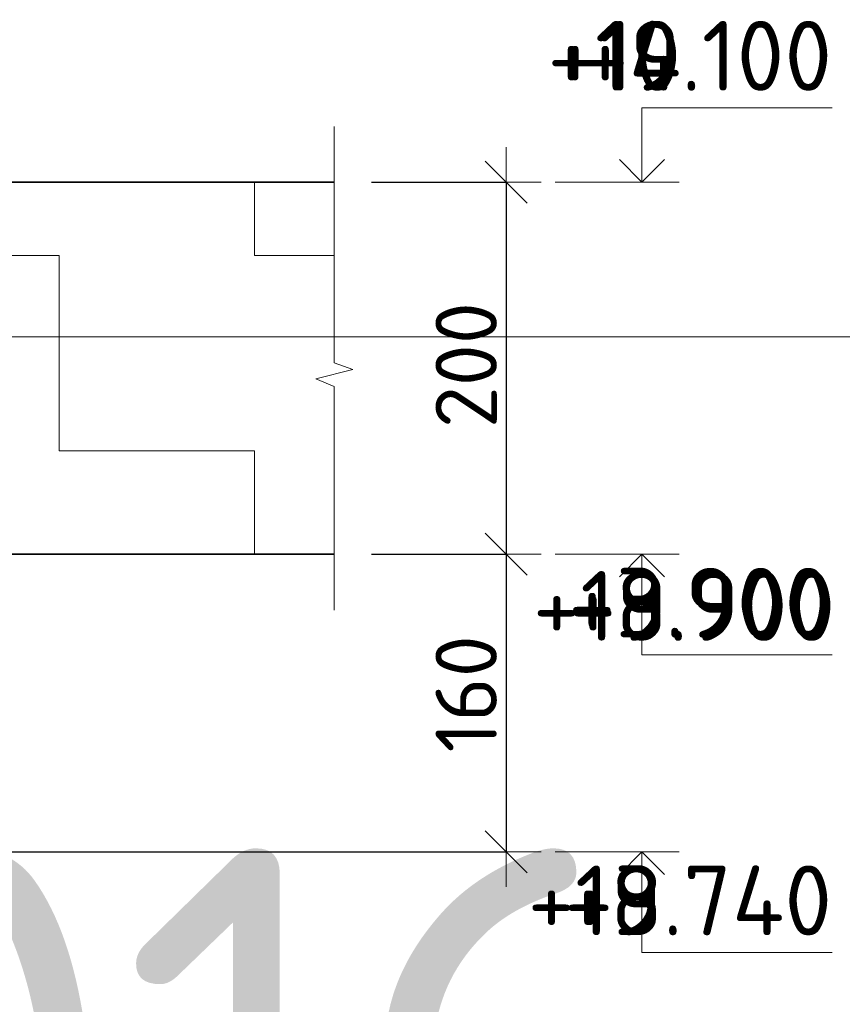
# Model space of a CAD drawing. Header units: metres. Extents: x -38 to 102, y -15 to 21.
# Tile 222 of 229: x 75.054 to 75.496, y 12.618 to 13.147. Entities that reach past the tile are written whole.
import ezdxf

# ---------------------------------------------------------------- set-up
doc = ezdxf.new("R2010")
doc.units = ezdxf.units.M
doc.header["$PDMODE"] = 65
for name, color, linetype, lineweight in [('XR$3$Размерная линия_ общее', 7, 'Continuous', 13), ('XR$4$Размерная линия_ общее', 7, 'Continuous', 13), ('XR$5$Текст_ примечание', 7, 'Continuous', 13), ('XR$6$Размерная линия_ общее', 7, 'Continuous', 13)]:
    doc.layers.add(name, color=color, linetype=linetype, lineweight=lineweight)
doc.styles.add('ISOCPEUR', font='txt')
doc.dimstyles.new('DIMSTYLE_8', dxfattribs={"dimtxt": 0.033, "dimasz": 0.0375, "dimexe": 0, "dimexo": 0, "dimgap": 0.0165, "dimtad": 2, "dimdec": 0, "dimlfac": 1000, "dimrnd": 1, "dimzin": 12, "dimdsep": 46, "dimtxsty": 'ISOCPEUR', "dimblk1": 'ALL_ML_STRICH', "dimblk2": 'ALL_ML_STRICH', "dimsah": 1, "dimcen": 0, "dimclrd": 7, "dimclre": 256, "dimclrt": 7, "dimadec": 0, "dimazin": 0, "dimtfac": 1, "dimtdec": 0, "dimtix": 1, "dimtmove": 2, "dimatfit": 3, "dimfxl": 0, "dimtzin": 0, "dimlwd": 0, "dimlwe": -3, "dimarcsym": 0})
pattern_1 = [(0, (0.21, 0.21), (0.105, 0.105), [0.105, -0.105]), (90, (0.21, 0.21), (-0.105, 0.105), [0.105, -0.105])]

# ---------------------------------------------------------------- blocks, each defined once
blk = doc.blocks.new('ЭЛЕМЕНТ_УЗОРА_4')
at = {"color": 7, "linetype": 'Continuous', "lineweight": 13, "transparency": 33554687}
blk.add_line((75.22301, 12.82949), (75.22301, 12.82949), dxfattribs=at)
blk.add_lwpolyline([(75.22301, 13.08949), (75.22301, 12.96235), (75.23301, 12.95871), (75.21301, 12.95377), (75.22301, 12.94961), (75.22301, 12.82949)], dxfattribs=at)
blk = doc.blocks.new('СЛОЖНЫЙ_ОБЪЕКТ_6')
at = {"color": 7, "linetype": 'Continuous', "lineweight": 13, "transparency": 33554687}
blk.add_line((75.40839, 13.05949), (75.34172, 13.05949), dxfattribs=at)
blk.add_lwpolyline([(75.38839, 13.05949), (75.38839, 13.09949), (75.49072, 13.09949)], dxfattribs=at)
at = {"color": 7, "linetype": 'Continuous', "lineweight": 35, "transparency": 33554687}
blk.add_lwpolyline([(75.37629, 13.07159), (75.38839, 13.05949), (75.4005, 13.07159)], dxfattribs=at)
blk = doc.blocks.new('СЛОЖНЫЙ_ОБЪЕКТ_7')
at = {"color": 7, "linetype": 'Continuous', "lineweight": 13, "transparency": 33554687}
blk.add_line((75.40839, 12.85949), (75.34172, 12.85949), dxfattribs=at)
at = {"color": 7, "linetype": 'Continuous', "lineweight": 35, "transparency": 33554687}
blk.add_lwpolyline([(75.37629, 12.84738), (75.38839, 12.85949), (75.4005, 12.84738)], dxfattribs=at)
at = {"color": 7, "linetype": 'Continuous', "lineweight": 13, "transparency": 33554687}
blk.add_lwpolyline([(75.38839, 12.85949), (75.38839, 12.80549), (75.49072, 12.80549)], dxfattribs=at)
blk = doc.blocks.new('ALL_ML_STRICH')
at = {"color": 0, "linetype": 'ByBlock', "lineweight": -2}
for p, q in [((0, -0.5), (0, 0.5)), ((-0.3, -0.3), (0.3, 0.3)), ((-1, 0), (0.5, 0))]:
    blk.add_line(p, q, dxfattribs=at)
blk = doc.blocks.new('*D103')
at = {"layer": 'DEFPOINTS', "color": 7, "linetype": 'Continuous', "lineweight": 13, "transparency": 33554687}
for p in [(75.22301, 13.05949), (75.31543, 13.05949), (75.22301, 12.85949)]:
    blk.add_point(p, dxfattribs=at)
at = {"layer": 'XR$3$Размерная линия_ общее', "color": 253, "linetype": 'Continuous', "lineweight": -2, "true_color": 0xa0a0a0, "transparency": 33554687}
for p, q in [((75.24301, 13.05949), (75.31543, 13.05949)), ((75.24301, 12.85949), (75.31543, 12.85949))]:
    blk.add_line(p, q, dxfattribs=at)
at = {"layer": 'XR$3$Размерная линия_ общее', "color": 7, "linetype": 'Continuous', "lineweight": -2, "transparency": 33554687}
blk.add_line((75.31543, 13.05949), (75.31543, 12.85949), dxfattribs=at)
at = {"layer": 'XR$3$Размерная линия_ общее', "color": 7, "linetype": 'Continuous', "lineweight": 13, "transparency": 33554687, "xscale": 0.0375, "yscale": 0.0375, "zscale": 0.0375}
for p, rotation in [((75.31543, 13.05949), 90), ((75.31543, 12.85949), 270)]:
    blk.add_blockref('ALL_ML_STRICH', p, dxfattribs=dict(at, rotation=rotation))
at = {"layer": 'XR$3$Размерная линия_ общее', "color": 7, "linetype": 'Continuous', "lineweight": 13, "transparency": 33554687, "insert": (75.29393, 12.96114), "char_height": 0.033, "width": 0.099, "attachment_point": 5, "rotation": 90, "style": 'ISOCPEUR'}
blk.add_mtext('\\A1;{200}', dxfattribs=at)
blk = doc.blocks.new('*D104')
at = {"layer": 'DEFPOINTS', "color": 7, "linetype": 'Continuous', "lineweight": 13, "transparency": 33554687}
for p in [(75.22301, 12.85949), (75.31543, 12.85949), (74.89936, 12.69949)]:
    blk.add_point(p, dxfattribs=at)
at = {"layer": 'XR$3$Размерная линия_ общее', "color": 253, "linetype": 'Continuous', "lineweight": -2, "true_color": 0xa0a0a0, "transparency": 33554687}
for p, q in [((75.24301, 12.85949), (75.31543, 12.85949)), ((74.91936, 12.69949), (75.31543, 12.69949))]:
    blk.add_line(p, q, dxfattribs=at)
at = {"layer": 'XR$3$Размерная линия_ общее', "color": 7, "linetype": 'Continuous', "lineweight": -2, "transparency": 33554687}
blk.add_line((75.31543, 12.85949), (75.31543, 12.69949), dxfattribs=at)
at = {"layer": 'XR$3$Размерная линия_ общее', "color": 7, "linetype": 'Continuous', "lineweight": 13, "transparency": 33554687, "xscale": 0.0375, "yscale": 0.0375, "zscale": 0.0375}
for p, rotation in [((75.31543, 12.85949), 90), ((75.31543, 12.69949), 270)]:
    blk.add_blockref('ALL_ML_STRICH', p, dxfattribs=dict(at, rotation=rotation))
at = {"layer": 'XR$3$Размерная линия_ общее', "color": 7, "linetype": 'Continuous', "lineweight": 13, "transparency": 33554687, "insert": (75.29393, 12.78444), "char_height": 0.033, "width": 0.099, "attachment_point": 5, "rotation": 90, "style": 'ISOCPEUR'}
blk.add_mtext('\\A1;{160}', dxfattribs=at)
blk = doc.blocks.new('СЛОЖНЫЙ_ОБЪЕКТ_8')
at = {"color": 7, "linetype": 'Continuous', "lineweight": 13, "transparency": 33554687}
blk.add_line((75.40839, 12.69949), (75.34172, 12.69949), dxfattribs=at)
at = {"color": 7, "linetype": 'Continuous', "lineweight": 35, "transparency": 33554687}
blk.add_lwpolyline([(75.37629, 12.68738), (75.38839, 12.69949), (75.4005, 12.68738)], dxfattribs=at)
at = {"color": 7, "linetype": 'Continuous', "lineweight": 13, "transparency": 33554687}
blk.add_lwpolyline([(75.38839, 12.69949), (75.38839, 12.64549), (75.49072, 12.64549)], dxfattribs=at)
blk = doc.blocks.new('СЛОЖНЫЙ_ОБЪЕКТ_63')
at = {"color": 7, "linetype": 'Continuous', "lineweight": 13, "transparency": 33554687}
blk.add_line((75.40839, 13.05949), (75.34172, 13.05949), dxfattribs=at)
blk.add_lwpolyline([(75.38839, 13.05949), (75.38839, 13.09949), (75.49072, 13.09949)], dxfattribs=at)
at = {"color": 7, "linetype": 'Continuous', "lineweight": 35, "transparency": 33554687}
blk.add_lwpolyline([(75.37629, 13.07159), (75.38839, 13.05949), (75.4005, 13.07159)], dxfattribs=at)
blk = doc.blocks.new('СЛОЖНЫЙ_ОБЪЕКТ_64')
at = {"color": 7, "linetype": 'Continuous', "lineweight": 13, "transparency": 33554687}
blk.add_line((75.40839, 12.85949), (75.34172, 12.85949), dxfattribs=at)
at = {"color": 7, "linetype": 'Continuous', "lineweight": 35, "transparency": 33554687}
blk.add_lwpolyline([(75.37629, 12.84738), (75.38839, 12.85949), (75.4005, 12.84738)], dxfattribs=at)
at = {"color": 7, "linetype": 'Continuous', "lineweight": 13, "transparency": 33554687}
blk.add_lwpolyline([(75.38839, 12.85949), (75.38839, 12.80549), (75.49072, 12.80549)], dxfattribs=at)
blk = doc.blocks.new('СЛОЖНЫЙ_ОБЪЕКТ_65')
at = {"color": 7, "linetype": 'Continuous', "lineweight": 13, "transparency": 33554687}
blk.add_line((75.40839, 12.69949), (75.34172, 12.69949), dxfattribs=at)
at = {"color": 7, "linetype": 'Continuous', "lineweight": 35, "transparency": 33554687}
blk.add_lwpolyline([(75.37629, 12.68738), (75.38839, 12.69949), (75.4005, 12.68738)], dxfattribs=at)
at = {"color": 7, "linetype": 'Continuous', "lineweight": 13, "transparency": 33554687}
blk.add_lwpolyline([(75.38839, 12.69949), (75.38839, 12.64549), (75.49072, 12.64549)], dxfattribs=at)
blk = doc.blocks.new('ЭЛЕМЕНТ_УЗОРА_26')
at = {"color": 7, "linetype": 'Continuous', "lineweight": 13, "transparency": 33554687}
blk.add_line((75.22301, 12.82949), (75.22301, 12.82949), dxfattribs=at)
blk.add_lwpolyline([(75.22301, 13.08949), (75.22301, 12.96235), (75.23301, 12.95871), (75.21301, 12.95377), (75.22301, 12.94961), (75.22301, 12.82949)], dxfattribs=at)
blk = doc.blocks.new('*D548')
at = {"layer": 'DEFPOINTS', "color": 7, "linetype": 'Continuous', "lineweight": 13, "transparency": 33554687}
for p in [(75.22301, 13.05949), (75.31543, 13.05949), (75.22301, 12.85949)]:
    blk.add_point(p, dxfattribs=at)
at = {"layer": 'XR$4$Размерная линия_ общее', "color": 253, "linetype": 'Continuous', "lineweight": -2, "true_color": 0xa0a0a0, "transparency": 33554687}
for p, q in [((75.24301, 13.05949), (75.31543, 13.05949)), ((75.24301, 12.85949), (75.31543, 12.85949))]:
    blk.add_line(p, q, dxfattribs=at)
at = {"layer": 'XR$4$Размерная линия_ общее', "color": 7, "linetype": 'Continuous', "lineweight": -2, "transparency": 33554687}
blk.add_line((75.31543, 13.05949), (75.31543, 12.85949), dxfattribs=at)
at = {"layer": 'XR$4$Размерная линия_ общее', "color": 7, "linetype": 'Continuous', "lineweight": 13, "transparency": 33554687, "xscale": 0.0375, "yscale": 0.0375, "zscale": 0.0375}
for p, rotation in [((75.31543, 13.05949), 90), ((75.31543, 12.85949), 270)]:
    blk.add_blockref('ALL_ML_STRICH', p, dxfattribs=dict(at, rotation=rotation))
at = {"layer": 'XR$4$Размерная линия_ общее', "color": 7, "linetype": 'Continuous', "lineweight": 13, "transparency": 33554687, "insert": (75.29393, 12.96114), "char_height": 0.033, "width": 0.099, "attachment_point": 5, "rotation": 90, "style": 'ISOCPEUR'}
blk.add_mtext('\\A1;{200}', dxfattribs=at)
blk = doc.blocks.new('*D549')
at = {"layer": 'DEFPOINTS', "color": 7, "linetype": 'Continuous', "lineweight": 13, "transparency": 33554687}
for p in [(75.22301, 12.85949), (75.31543, 12.85949), (74.89936, 12.69949)]:
    blk.add_point(p, dxfattribs=at)
at = {"layer": 'XR$4$Размерная линия_ общее', "color": 253, "linetype": 'Continuous', "lineweight": -2, "true_color": 0xa0a0a0, "transparency": 33554687}
for p, q in [((75.24301, 12.85949), (75.31543, 12.85949)), ((74.91936, 12.69949), (75.31543, 12.69949))]:
    blk.add_line(p, q, dxfattribs=at)
at = {"layer": 'XR$4$Размерная линия_ общее', "color": 7, "linetype": 'Continuous', "lineweight": -2, "transparency": 33554687}
blk.add_line((75.31543, 12.85949), (75.31543, 12.69949), dxfattribs=at)
at = {"layer": 'XR$4$Размерная линия_ общее', "color": 7, "linetype": 'Continuous', "lineweight": 13, "transparency": 33554687, "xscale": 0.0375, "yscale": 0.0375, "zscale": 0.0375}
for p, rotation in [((75.31543, 12.85949), 90), ((75.31543, 12.69949), 270)]:
    blk.add_blockref('ALL_ML_STRICH', p, dxfattribs=dict(at, rotation=rotation))
at = {"layer": 'XR$4$Размерная линия_ общее', "color": 7, "linetype": 'Continuous', "lineweight": 13, "transparency": 33554687, "insert": (75.29393, 12.78444), "char_height": 0.033, "width": 0.099, "attachment_point": 5, "rotation": 90, "style": 'ISOCPEUR'}
blk.add_mtext('\\A1;{160}', dxfattribs=at)
blk = doc.blocks.new('СЛОЖНЫЙ_ОБЪЕКТ_87')
at = {"color": 7, "linetype": 'Continuous', "lineweight": 13, "transparency": 33554687}
blk.add_line((75.40839, 13.05949), (75.34172, 13.05949), dxfattribs=at)
blk.add_lwpolyline([(75.38839, 13.05949), (75.38839, 13.09949), (75.49072, 13.09949)], dxfattribs=at)
at = {"color": 7, "linetype": 'Continuous', "lineweight": 35, "transparency": 33554687}
blk.add_lwpolyline([(75.37629, 13.07159), (75.38839, 13.05949), (75.4005, 13.07159)], dxfattribs=at)
blk = doc.blocks.new('СЛОЖНЫЙ_ОБЪЕКТ_88')
at = {"color": 7, "linetype": 'Continuous', "lineweight": 13, "transparency": 33554687}
blk.add_line((75.40839, 12.85949), (75.34172, 12.85949), dxfattribs=at)
at = {"color": 7, "linetype": 'Continuous', "lineweight": 35, "transparency": 33554687}
blk.add_lwpolyline([(75.37629, 12.84738), (75.38839, 12.85949), (75.4005, 12.84738)], dxfattribs=at)
at = {"color": 7, "linetype": 'Continuous', "lineweight": 13, "transparency": 33554687}
blk.add_lwpolyline([(75.38839, 12.85949), (75.38839, 12.80549), (75.49072, 12.80549)], dxfattribs=at)
blk = doc.blocks.new('СЛОЖНЫЙ_ОБЪЕКТ_89')
at = {"color": 7, "linetype": 'Continuous', "lineweight": 13, "transparency": 33554687}
blk.add_line((75.40839, 12.69949), (75.34172, 12.69949), dxfattribs=at)
at = {"color": 7, "linetype": 'Continuous', "lineweight": 35, "transparency": 33554687}
blk.add_lwpolyline([(75.37629, 12.68738), (75.38839, 12.69949), (75.4005, 12.68738)], dxfattribs=at)
at = {"color": 7, "linetype": 'Continuous', "lineweight": 13, "transparency": 33554687}
blk.add_lwpolyline([(75.38839, 12.69949), (75.38839, 12.64549), (75.49072, 12.64549)], dxfattribs=at)
blk = doc.blocks.new('ЭЛЕМЕНТ_УЗОРА_41')
at = {"color": 7, "linetype": 'Continuous', "lineweight": 13, "transparency": 33554687}
blk.add_line((75.22301, 12.82949), (75.22301, 12.82949), dxfattribs=at)
blk.add_lwpolyline([(75.22301, 13.08949), (75.22301, 12.96235), (75.23301, 12.95871), (75.21301, 12.95377), (75.22301, 12.94961), (75.22301, 12.82949)], dxfattribs=at)
blk = doc.blocks.new('*D885')
at = {"layer": 'DEFPOINTS', "color": 7, "linetype": 'Continuous', "lineweight": 13, "transparency": 33554687}
for p in [(75.22301, 13.05949), (75.31543, 13.05949), (75.22301, 12.85949)]:
    blk.add_point(p, dxfattribs=at)
at = {"layer": 'XR$6$Размерная линия_ общее', "color": 253, "linetype": 'Continuous', "lineweight": -2, "true_color": 0xa0a0a0, "transparency": 33554687}
for p, q in [((75.24301, 13.05949), (75.31543, 13.05949)), ((75.24301, 12.85949), (75.31543, 12.85949))]:
    blk.add_line(p, q, dxfattribs=at)
at = {"layer": 'XR$6$Размерная линия_ общее', "color": 7, "linetype": 'Continuous', "lineweight": -2, "transparency": 33554687}
blk.add_line((75.31543, 13.05949), (75.31543, 12.85949), dxfattribs=at)
at = {"layer": 'XR$6$Размерная линия_ общее', "color": 7, "linetype": 'Continuous', "lineweight": 13, "transparency": 33554687, "xscale": 0.0375, "yscale": 0.0375, "zscale": 0.0375}
for p, rotation in [((75.31543, 13.05949), 90), ((75.31543, 12.85949), 270)]:
    blk.add_blockref('ALL_ML_STRICH', p, dxfattribs=dict(at, rotation=rotation))
at = {"layer": 'XR$6$Размерная линия_ общее', "color": 7, "linetype": 'Continuous', "lineweight": 13, "transparency": 33554687, "insert": (75.29393, 12.96114), "char_height": 0.033, "width": 0.099, "attachment_point": 5, "rotation": 90, "style": 'ISOCPEUR'}
blk.add_mtext('\\A1;{200}', dxfattribs=at)
blk = doc.blocks.new('*D886')
at = {"layer": 'DEFPOINTS', "color": 7, "linetype": 'Continuous', "lineweight": 13, "transparency": 33554687}
for p in [(75.22301, 12.85949), (75.31543, 12.85949), (74.89936, 12.69949)]:
    blk.add_point(p, dxfattribs=at)
at = {"layer": 'XR$6$Размерная линия_ общее', "color": 253, "linetype": 'Continuous', "lineweight": -2, "true_color": 0xa0a0a0, "transparency": 33554687}
for p, q in [((75.24301, 12.85949), (75.31543, 12.85949)), ((74.91936, 12.69949), (75.31543, 12.69949))]:
    blk.add_line(p, q, dxfattribs=at)
at = {"layer": 'XR$6$Размерная линия_ общее', "color": 7, "linetype": 'Continuous', "lineweight": -2, "transparency": 33554687}
blk.add_line((75.31543, 12.85949), (75.31543, 12.69949), dxfattribs=at)
at = {"layer": 'XR$6$Размерная линия_ общее', "color": 7, "linetype": 'Continuous', "lineweight": 13, "transparency": 33554687, "xscale": 0.0375, "yscale": 0.0375, "zscale": 0.0375}
for p, rotation in [((75.31543, 12.85949), 90), ((75.31543, 12.69949), 270)]:
    blk.add_blockref('ALL_ML_STRICH', p, dxfattribs=dict(at, rotation=rotation))
at = {"layer": 'XR$6$Размерная линия_ общее', "color": 7, "linetype": 'Continuous', "lineweight": 13, "transparency": 33554687, "insert": (75.29393, 12.78444), "char_height": 0.033, "width": 0.099, "attachment_point": 5, "rotation": 90, "style": 'ISOCPEUR'}
blk.add_mtext('\\A1;{160}', dxfattribs=at)

msp = doc.modelspace()

# ---------------------------------------------------------------- hatches: boundary and pattern name
at = {"linetype": 'Continuous', "lineweight": 13, "transparency": 33554687}
h = msp.add_hatch(dxfattribs=at)
h.set_pattern_fill('____', scale=0.105, style=0, pattern_type=2)
h.set_pattern_definition(pattern_1)
h.paths.add_polyline_path([(74.67936, 12.93949), (74.59936, 12.89949), (74.59936, 12.69949), (74.89936, 12.69949), (74.89936, 12.85949), (75.22301, 12.85949), (75.22301, 13.05949), (74.67936, 13.05949)], flags=0)
h = msp.add_hatch(dxfattribs=at)
h.set_pattern_fill('____', scale=0.105, style=0, pattern_type=2)
h.set_pattern_definition(pattern_1)
h.paths.add_polyline_path([(74.67936, 12.93949), (74.59936, 12.89949), (74.59936, 12.69949), (74.89936, 12.69949), (74.89936, 12.85949), (75.22301, 12.85949), (75.22301, 13.05949), (74.67936, 13.05949)], flags=0)
h = msp.add_hatch(dxfattribs=at)
h.set_pattern_fill('____', scale=0.105, style=0, pattern_type=2)
h.set_pattern_definition(pattern_1)
h.paths.add_polyline_path([(74.67936, 12.93949), (74.59936, 12.89949), (74.59936, 12.69949), (74.89936, 12.69949), (74.89936, 12.85949), (75.22301, 12.85949), (75.22301, 13.05949), (74.67936, 13.05949)], flags=0)

# ---------------------------------------------------------------- linework, layer by layer
at = {"color": 7, "linetype": 'Continuous', "lineweight": 35, "transparency": 33554687}
for p, q in [((75.22301, 13.05949), (74.67936, 13.05949)), ((75.22301, 13.05949), (74.67936, 13.05949)), ((75.22301, 13.05949), (74.67936, 13.05949)), ((74.89936, 12.85949), (75.22301, 12.85949)), ((74.89936, 12.85949), (75.22301, 12.85949)), ((74.89936, 12.85949), (75.22301, 12.85949))]:
    msp.add_line(p, q, dxfattribs=at)
at = {"layer": 'XR$5$Текст_ примечание', "color": 7, "linetype": 'Continuous', "lineweight": 13, "transparency": 33554687}
msp.add_line((88.97573, 12.97641), (70.47573, 12.97641), dxfattribs=at)

# ---------------------------------------------------------------- block references
at = {"color": 7, "linetype": 'Continuous', "lineweight": 35, "transparency": 33554687}
for name in ['СЛОЖНЫЙ_ОБЪЕКТ_6', 'СЛОЖНЫЙ_ОБЪЕКТ_63', 'СЛОЖНЫЙ_ОБЪЕКТ_87', 'СЛОЖНЫЙ_ОБЪЕКТ_7', 'СЛОЖНЫЙ_ОБЪЕКТ_64', 'СЛОЖНЫЙ_ОБЪЕКТ_88', 'СЛОЖНЫЙ_ОБЪЕКТ_8', 'СЛОЖНЫЙ_ОБЪЕКТ_65', 'СЛОЖНЫЙ_ОБЪЕКТ_89']:
    msp.add_blockref(name, (0, 0), dxfattribs=at)
at = {"color": 7, "linetype": 'Continuous', "lineweight": 13, "transparency": 33554687}
for name in ['ЭЛЕМЕНТ_УЗОРА_4', 'ЭЛЕМЕНТ_УЗОРА_26', 'ЭЛЕМЕНТ_УЗОРА_41']:
    msp.add_blockref(name, (0, 0), dxfattribs=at)

# ---------------------------------------------------------------- texts
at = {"color": 7, "linetype": 'Continuous', "lineweight": 13, "transparency": 33554687, "char_height": 0.0375, "attachment_point": 9, "style": 'ISOCPEUR'}
for s, insert, width in [('\\A1;{\\fISOCPEUR|i0|b0;\\H0.037500;\\W1.000000;\\C7;+10.100}\\P', (75.49072, 13.10865), 0.1701064), ('\\A1;{\\fISOCPEUR|i0|b0;\\H0.037500;\\W1.000000;\\C7;+19.100}\\P', (75.49072, 13.10865), 0.1701064), ('\\A1;{\\fISOCPEUR|i0|b0;\\H0.037500;\\W1.000000;\\C7;+4.100}\\P', (75.49072, 13.10865), 0.1556707), ('\\A1;{\\fISOCPEUR|i0|b0;\\H0.037500;\\W1.000000;\\C7;+18.900}\\P', (75.49243, 12.81295), 0.1784043), ('\\A1;{\\fISOCPEUR|i0|b0;\\H0.037500;\\W1.000000;\\C7;+3.900}\\P', (75.49072, 12.81465), 0.1603125), ('\\A1;{\\fISOCPEUR|i0|b0;\\H0.037500;\\W1.000000;\\C7;+9.900}\\P', (75.49243, 12.81295), 0.1603125), ('\\A1;{\\fISOCPEUR|i0|b0;\\H0.037500;\\W1.000000;\\C7;+18.740}\\P', (75.49072, 12.65465), 0.1821875), ('\\A1;{\\fISOCPEUR|i0|b0;\\H0.037500;\\W1.000000;\\C7;+3.740}\\P', (75.49072, 12.65465), 0.1640854), ('\\A1;{\\fISOCPEUR|i0|b0;\\H0.037500;\\W1.000000;\\C7;+9.740}\\P', (75.49072, 12.65465), 0.1640854)]:
    msp.add_mtext(s, dxfattribs=dict(at, insert=insert, width=width))
at = {"layer": 'XR$5$Текст_ примечание', "color": 7, "linetype": 'Continuous', "lineweight": 35, "transparency": 33554687, "insert": (72.90657, 12.45141), "char_height": 0.25, "width": 2.7437149, "attachment_point": 7, "style": 'ISOCPEUR'}
msp.add_mtext('\\W0.96;ГОСТ 34028-2016', dxfattribs=at)

# ---------------------------------------------------------------- dimensions: what is measured, and where the dimension line sits
at = {"layer": 'XR$3$Размерная линия_ общее', "color": 7, "linetype": 'Continuous', "lineweight": 13, "transparency": 33554687}
for base, p1, p2, picture, middle in [((75.31543, 12.85949), (75.24301, 13.05949), (75.24301, 12.85949), '*D103', (75.29393, 12.96114)), ((75.31543, 12.69949), (75.24301, 12.85949), (74.91936, 12.69949), '*D104', (75.29393, 12.78444))]:
    dim = msp.add_linear_dim(base=base, p1=p1, p2=p2, angle=270, dimstyle='DIMSTYLE_8', override={"dimpost": '<>', "dimclrd": 7, "dimclre": 253, "dimclrt": 7, "dimlwd": 0, "dimlwe": 65533}, dxfattribs=at)
    dim.commit()
    dim.dimension.update_dxf_attribs({"geometry": picture, "text_midpoint": middle, "dimtype": 160})
at = {"layer": 'XR$4$Размерная линия_ общее', "color": 7, "linetype": 'Continuous', "lineweight": 13, "transparency": 33554687}
for base, p1, p2, picture, middle in [((75.31543, 12.85949), (75.24301, 13.05949), (75.24301, 12.85949), '*D548', (75.29393, 12.96114)), ((75.31543, 12.69949), (75.24301, 12.85949), (74.91936, 12.69949), '*D549', (75.29393, 12.78444))]:
    dim = msp.add_linear_dim(base=base, p1=p1, p2=p2, angle=270, dimstyle='DIMSTYLE_8', override={"dimpost": '<>', "dimclrd": 7, "dimclre": 253, "dimclrt": 7, "dimlwd": 0, "dimlwe": 65533}, dxfattribs=at)
    dim.commit()
    dim.dimension.update_dxf_attribs({"geometry": picture, "text_midpoint": middle, "dimtype": 160})
at = {"layer": 'XR$6$Размерная линия_ общее', "color": 7, "linetype": 'Continuous', "lineweight": 13, "transparency": 33554687}
for base, p1, p2, picture, middle in [((75.31543, 12.85949), (75.24301, 13.05949), (75.24301, 12.85949), '*D885', (75.29393, 12.96114)), ((75.31543, 12.69949), (75.24301, 12.85949), (74.91936, 12.69949), '*D886', (75.29393, 12.78444))]:
    dim = msp.add_linear_dim(base=base, p1=p1, p2=p2, angle=270, dimstyle='DIMSTYLE_8', override={"dimpost": '<>', "dimclrd": 7, "dimclre": 253, "dimclrt": 7, "dimlwd": 0, "dimlwe": 65533}, dxfattribs=at)
    dim.commit()
    dim.dimension.update_dxf_attribs({"geometry": picture, "text_midpoint": middle, "dimtype": 160})

doc.saveas('drawing.dxf')
